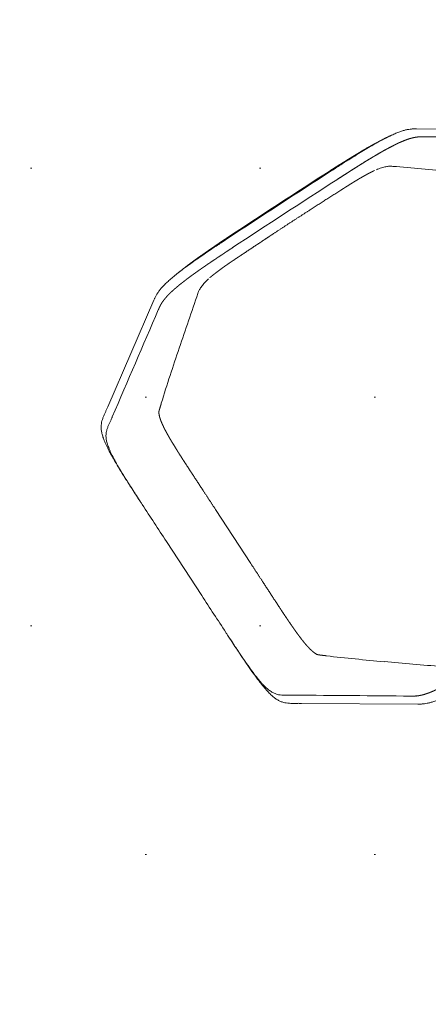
# Model space of a CAD drawing. Header units: metres. Extents: x 7480610 to 7484249, y 5635545 to 5637635.
# Tile 21 of 53: x 7480661.613 to 7480662.059, y 5637430.337 to 5637431.413. Entities that reach past the tile are written whole.
import ezdxf

# ---------------------------------------------------------------- set-up
doc = ezdxf.new("R2010")
doc.units = ezdxf.units.M
doc.header["$MEASUREMENT"] = 0
doc.layers.add('_x-ref_mapa', color=7, linetype='Continuous')
doc.layers.add('PFU-01 - Plan sytuacyjny Horn - x-ref architektura - 2024.12.04$0$A_mała architektura', color=140, linetype='Continuous')
doc.layers.add('dr_proj_wyp chodnik', color=40, linetype='Continuous', lineweight=20)
doc.layers.add('dr_wymiar', color=4, linetype='Continuous', lineweight=35)
doc.styles.add('WYMIARY', font='ROMANS.shx', dxfattribs={"width": 0.6})
doc.dimstyles.new('dr 1-500', dxfattribs={"dimscale": 5, "dimtxt": 0.2, "dimasz": 0.15, "dimexe": 0.1, "dimexo": 0.1, "dimgap": 0.05, "dimtad": 1, "dimzin": 12, "dimdsep": 46, "dimtxsty": 'WYMIARY', "dimcen": 0.15, "dimclre": 256, "dimaunit": 2, "dimadec": 3, "dimazin": 0, "dimtfac": 1, "dimtmove": 0, "dimatfit": 3, "dimfxl": 10, "dimtolj": 1, "dimtzin": 0, "dimarcsym": 0})

# ---------------------------------------------------------------- blocks, each defined once
blk = doc.blocks.new('*D5')
at = {"layer": 'Defpoints', "color": 0, "lineweight": 70, "transparency": 16777216}
for p in [(7480661.4084, 5637435.1599), (7480670.7242, 5637420.9396), (7480670.7264, 5637420.941)]:
    blk.add_point(p, dxfattribs=at)
at = {"layer": 'dr_wymiar', "lineweight": -2, "transparency": 16777216}
for p, q in [((7480660.9902, 5637434.8858), (7480660.988, 5637434.8844)), ((7480670.3082, 5637420.6669), (7480670.306, 5637420.6655))]:
    blk.add_line(p, q, dxfattribs=at)
at = {"layer": 'dr_wymiar', "color": 0, "lineweight": -2, "transparency": 16777216}
blk.add_line((7480661.8173, 5637434.5311), (7480670.3131, 5637421.5669), dxfattribs=at)
at = {"layer": 'dr_wymiar', "color": 0, "lineweight": 70, "transparency": 16777216}
for points in [[(7480661.9219, 5637434.5996), (7480661.7128, 5637434.4626), (7480661.4062, 5637435.1584)], [(7480670.4176, 5637421.6354), (7480670.2085, 5637421.4983), (7480670.7242, 5637420.9396)]]:
    blk.add_solid(points, dxfattribs=at)
at = {"layer": 'dr_wymiar', "color": 0, "transparency": 16777216, "insert": (7480666.6925, 5637428.4601), "char_height": 1, "attachment_point": 5, "rotation": 303.2377, "style": 'WYMIARY'}
blk.add_mtext('\\A1;17', dxfattribs=at)
blk = doc.blocks.new('PFU-01 - Plan sytuacyjny Horn - x-ref architektura - 2024.12.04$0$Stojak na rowery')
at = {"lineweight": 20}
for p, q in [((26.8, 470.6, -77.7), (132.8, 540.7, -77.7)), ((132.8, 540.7, -77.7), (132.8, 540.7, -77.7)), ((131.1, 529.3, -77.7), (131.1, 529.3, -77.7)), ((26.8, 470.6, -77.7), (26.8, 470.6, -77.7)), ((25, 458.8, -77.7), (25, 458.8, -77.7)), ((70, 435, -77.7), (70.1, 435.1, -77.7)), ((0, 366.8, -77.7), (0, 368.2, -77.7)), ((0, 241.8, -77.7), (0, 312.5, -77.7)), ((64, 241.8, -77.7), (64, 312.5, -77.7)), ((0, 187.5, -77.7), (0, 186.1, -77.7)), ((70, 119.2, -77.7), (70.1, 119.2, -77.7)), ((25, 95.5, -77.7), (25, 95.5, -77.7)), ((26.8, 83.7, -77.7), (132.8, 13.6, -77.7)), ((26.8, 83.7, -77.7), (26.8, 83.7, -77.7)), ((581.2, 83.7, -77.7), (475.2, 13.6, -77.7)), ((177.1, 33.6, -77.7), (177, 33.6, -77.7)), ((430.9, 33.6, -77.7), (431, 33.6, -77.7)), ((131.1, 25, -77.7), (131.1, 25, -77.7)), ((476.9, 25, -77.7), (476.9, 25, -77.7)), ((132.8, 13.6, -77.7), (132.8, 13.6, -77.7)), ((236.1, 12.5, -77.7), (236.1, 12.5, -77.7)), ((371.9, 12.5, -77.7), (371.9, 12.5, -77.7)), ((475.2, 13.6, -77.7), (475.2, 13.6, -77.7)), ((236.1, 1.1, -77.7), (236.1, 1.1, -77.7)), ((371.9, 1.1, -77.7), (371.9, 1.1, -77.7))]:
    blk.add_line(p, q, dxfattribs=at)
for centre, radius, start, end in [((-22128.4, 33903, -77.7), 40116, 303.52049, 303.70232), ((-15282, 20234.8, -77.7), 25052.5, 307.95775, 308.10208), ((1724.6, -1549.6, -77.7), 2584.2, 128.1779, 129.5827), ((1724.6, 2103.9, -77.7), 2584.2, 230.4173, 231.8221), ((-22127.5, -33347.4, -77.7), 40114.3, 56.29768, 56.47951), ((22736.4, -33348.8, -77.7), 40116, 123.52049, 123.70232), ((-15282, -19680.5, -77.7), 25052.5, 51.89792, 52.04225), ((15890, -19680.5, -77.7), 25052.5, 127.95775, 128.10208), ((205.6, 87.5, -77.7), 61.7, 259.1525, 262.2539), ((402.4, 87.5, -77.7), 61.7, 277.7461, 280.8475), ((304, 13920.8, -77.7), 13908.5, 269.72033, 270.27967), ((304, 12710.9, -77.7), 12710, 269.69397, 270.30603)]:
    blk.add_arc(centre, radius, start, end, dxfattribs=at)
at = {"lineweight": 20, "extrusion": (0, 0, -1)}
blk.add_arc((-304, 8658.4, 77.7), 8658.4, 269.55545, 270.44455, dxfattribs=at)
at = {"lineweight": 20}
for points, knots in [([(132.8, 540.7, -77.7), (133.2, 540.9, -77.7), (133.8, 541.3, -77.7), (134.9, 542.1, -77.7), (136.1, 542.8, -77.7), (137.5, 543.6, -77.7), (139.4, 544.6, -77.7), (141.9, 545.7, -77.7), (145.3, 546.9, -77.7), (149.1, 547.9, -77.7), (153.4, 548.9, -77.7), (158.3, 549.7, -77.7), (163.7, 550.4, -77.7), (169.8, 551.1, -77.7), (176.5, 551.6, -77.7), (184.1, 552.1, -77.7), (192.2, 552.4, -77.7), (201.1, 552.7, -77.7), (211.1, 552.9, -77.7), (220.3, 553, -77.7), (228.9, 553.1, -77.7), (233.6, 553.1, -77.7), (236.1, 553.1, -77.7)], [0, 0, 0, 0, 1.332406, 2.232796, 3.884311, 5.505356, 7.042955, 10.314606, 13.810056, 17.674547, 22.168236, 27.039187, 32.515989, 38.531911, 45.415734, 52.849938, 61.181947, 69.796857, 79.605854, 91.073375, 97.610253, 105.198207, 105.198207, 105.198207, 105.198207]), ([(26.8, 470.6, -77.7), (26.3, 470.3, -77.7), (25.4, 469.7, -77.7), (24.1, 468.8, -77.7), (22.3, 467.7, -77.7), (20.5, 466.5, -77.7), (18.1, 465, -77.7), (15.8, 463.4, -77.7), (13.2, 461.3, -77.7), (10.8, 459, -77.7), (8.7, 456.4, -77.7), (7, 453.3, -77.7), (5.5, 449.7, -77.7), (4.5, 446.3, -77.7), (3.7, 443.2, -77.7), (3, 439.4, -77.7), (2.2, 434.1, -77.7), (1.6, 428.3, -77.7), (1.2, 423.1, -77.7), (0.8, 417.1, -77.7), (0.4, 408.8, -77.7), (0.2, 397.6, -77.7), (0, 383.9, -77.7), (0, 373.9, -77.7), (0, 368.2, -77.7)], [0, 0, 0, 0, 1.702016, 3.301906, 4.796607, 8.111506, 9.74608, 13.215252, 16.669808, 19.725564, 23.107631, 26.596111, 30.427024, 34.706117, 37.263525, 40.030538, 46.253669, 53.463375, 57.510835, 61.883068, 71.397763, 82.517512, 95.564014, 112.5043, 112.5043, 112.5043, 112.5043]), ([(0, 312.5, -77.7), (0, 328.6, -77.7), (0, 345.8, -77.7), (0, 366.3, -77.7), (0, 374.9, -77.7), (0.1, 385.6, -77.7), (0.2, 396.4, -77.7), (0.6, 406.2, -77.7), (1, 415.2, -77.7), (1.6, 421.9, -77.7), (2.2, 426.5, -77.7), (2.7, 429.7, -77.7), (3.2, 432.6, -77.7), (3.9, 435.2, -77.7), (4.5, 437.5, -77.7), (5.4, 440.3, -77.7), (6.8, 443.4, -77.7), (8.8, 446.6, -77.7), (11.1, 449.2, -77.7), (13.7, 451.4, -77.7), (16.1, 453, -77.7), (18.4, 454.5, -77.7), (20.2, 455.6, -77.7), (22.1, 456.8, -77.7), (23.3, 457.6, -77.7), (24.3, 458.3, -77.7), (24.9, 458.7, -77.7), (25, 458.8, -77.7)], [0, 0, 0, 0, 48.169918, 51.58869, 61.688977, 73.812511, 83.70556, 94.245123, 103.195469, 110.776267, 114.218901, 117.343482, 120.383621, 122.975446, 125.466602, 127.665532, 131.808027, 135.564936, 138.795382, 142.308293, 145.733372, 147.36682, 150.643805, 152.204291, 153.845108, 155.144056, 155.806289, 155.806289, 155.806289, 155.806289]), ([(0, 241.8, -77.7), (0, 225.7, -77.7), (0, 208.5, -77.7), (0, 188, -77.7), (0, 179.4, -77.7), (0.1, 168.7, -77.7), (0.2, 157.9, -77.7), (0.6, 148.1, -77.7), (1, 139.1, -77.7), (1.6, 132.4, -77.7), (2.2, 127.7, -77.7), (2.7, 124.6, -77.7), (3.2, 121.7, -77.7), (3.9, 119.1, -77.7), (4.5, 116.7, -77.7), (5.4, 113.9, -77.7), (6.8, 110.8, -77.7), (8.8, 107.7, -77.7), (11.1, 105.1, -77.7), (13.7, 102.9, -77.7), (16.1, 101.3, -77.7), (18.4, 99.8, -77.7), (20.2, 98.6, -77.7), (22.1, 97.5, -77.7), (23.3, 96.6, -77.7), (24.3, 96, -77.7), (24.9, 95.6, -77.7), (25, 95.5, -77.7)], [0, 0, 0, 0, 48.169918, 51.58869, 61.688977, 73.812511, 83.70556, 94.245123, 103.195469, 110.776267, 114.218901, 117.343482, 120.38362, 122.975446, 125.466602, 127.665532, 131.808027, 135.564936, 138.795382, 142.308293, 145.733372, 147.36682, 150.643805, 152.204291, 153.845108, 155.144056, 155.806289, 155.806289, 155.806289, 155.806289]), ([(26.8, 83.7, -77.7), (26.3, 84, -77.7), (25.4, 84.6, -77.7), (24.1, 85.4, -77.7), (22.3, 86.6, -77.7), (20.5, 87.8, -77.7), (18.1, 89.3, -77.7), (15.8, 90.9, -77.7), (13.2, 93, -77.7), (10.8, 95.3, -77.7), (8.7, 97.9, -77.7), (7, 101, -77.7), (5.5, 104.6, -77.7), (4.5, 108, -77.7), (3.7, 111.1, -77.7), (3, 114.9, -77.7), (2.2, 120.2, -77.7), (1.6, 126, -77.7), (1.2, 131.2, -77.7), (0.8, 137.2, -77.7), (0.4, 145.5, -77.7), (0.2, 156.7, -77.7), (0, 170.4, -77.7), (0, 180.4, -77.7), (0, 186.1, -77.7)], [0, 0, 0, 0, 1.702016, 3.301906, 4.796607, 8.111506, 9.74608, 13.215252, 16.669808, 19.725564, 23.107631, 26.596111, 30.427024, 34.706117, 37.263525, 40.030538, 46.253669, 53.463375, 57.510835, 61.883068, 71.397763, 82.517512, 95.564014, 112.5043, 112.5043, 112.5043, 112.5043]), ([(194, 26.9, -77.7), (193, 27.1, -77.7), (191.1, 27.6, -77.7), (188.4, 28.2, -77.7), (185.9, 29, -77.7), (183.7, 29.8, -77.7), (181.8, 30.6, -77.7), (180.1, 31.4, -77.7), (178.6, 32.4, -77.7), (177.6, 33.2, -77.7), (177.1, 33.6, -77.7)], [0, 0, 0, 0, 3.04378, 5.854198, 8.431849, 10.764125, 12.814141, 14.681011, 16.434184, 18.417372, 18.417372, 18.417372, 18.417372]), ([(414, 26.9, -77.7), (415, 27.1, -77.7), (416.9, 27.6, -77.7), (419.6, 28.2, -77.7), (422.1, 29, -77.7), (424.3, 29.8, -77.7), (426.2, 30.6, -77.7), (427.9, 31.4, -77.7), (429.4, 32.4, -77.7), (430.4, 33.2, -77.7), (430.9, 33.6, -77.7)], [0, 0, 0, 0, 3.04378, 5.854198, 8.431849, 10.764125, 12.814141, 14.681011, 16.434184, 18.417372, 18.417372, 18.417372, 18.417372]), ([(236.1, 1.1, -77.7), (233.6, 1.1, -77.7), (228.9, 1.2, -77.7), (220.3, 1.2, -77.7), (211.1, 1.4, -77.7), (201.1, 1.6, -77.7), (192.2, 1.8, -77.7), (184.1, 2.2, -77.7), (176.5, 2.7, -77.7), (169.8, 3.2, -77.7), (163.7, 3.8, -77.7), (158.3, 4.6, -77.7), (153.4, 5.4, -77.7), (149.1, 6.3, -77.7), (145.3, 7.4, -77.7), (141.9, 8.6, -77.7), (139.4, 9.7, -77.7), (137.5, 10.7, -77.7), (136.1, 11.5, -77.7), (134.9, 12.2, -77.7), (133.8, 12.9, -77.7), (133.2, 13.3, -77.7), (132.8, 13.6, -77.7)], [0, 0, 0, 0, 7.587955, 14.124832, 25.592353, 35.401351, 44.01626, 52.348269, 59.782473, 66.666296, 72.682218, 78.15902, 83.029971, 87.52366, 91.388151, 94.883601, 98.155252, 99.692852, 101.313897, 102.965411, 103.865801, 105.198207, 105.198207, 105.198207, 105.198207]), ([(475.2, 13.6, -77.7), (474.8, 13.3, -77.7), (474.2, 12.9, -77.7), (473.1, 12.2, -77.7), (471.9, 11.5, -77.7), (470.5, 10.7, -77.7), (468.6, 9.7, -77.7), (466.1, 8.6, -77.7), (462.7, 7.4, -77.7), (458.9, 6.3, -77.7), (454.6, 5.4, -77.7), (449.7, 4.6, -77.7), (444.3, 3.8, -77.7), (438.2, 3.2, -77.7), (431.5, 2.7, -77.7), (423.9, 2.2, -77.7), (415.8, 1.8, -77.7), (406.9, 1.6, -77.7), (396.9, 1.4, -77.7), (387.7, 1.2, -77.7), (379.1, 1.2, -77.7), (374.4, 1.1, -77.7), (371.9, 1.1, -77.7)], [0, 0, 0, 0, 1.332407, 2.232796, 3.884311, 5.505356, 7.042955, 10.314606, 13.810056, 17.674547, 22.168236, 27.039187, 32.515989, 38.531911, 45.415734, 52.849938, 61.181947, 69.796857, 79.605854, 91.073375, 97.610252, 105.198207, 105.198207, 105.198207, 105.198207])]:
    blk.add_open_spline(points, degree=3, knots=knots, dxfattribs=at)
for points, weights, degree, knots in [([(236.1, 541.8, -77.7), (229.2, 541.7, -77.7), (222.3, 541.7, -77.7), (220, 541.7, -77.7), (217.7, 541.7, -77.7), (213.2, 541.6, -77.7), (208.6, 541.5, -77.7), (204.1, 541.4, -77.7), (199.6, 541.4, -77.7), (195.1, 541.2, -77.7), (190.7, 541.1, -77.7), (188.5, 541, -77.7), (186.4, 540.9, -77.7), (182.2, 540.7, -77.7), (178, 540.5, -77.7), (174.1, 540.2, -77.7), (170.3, 539.9, -77.7), (166.8, 539.6, -77.7), (163.3, 539.2, -77.7), (161.7, 539, -77.7), (160.1, 538.8, -77.7), (158.7, 538.6, -77.7), (157.2, 538.4, -77.7), (155.9, 538.2, -77.7), (154.5, 538, -77.7), (152.1, 537.6, -77.7), (149.8, 537.1, -77.7), (147.8, 536.6, -77.7), (145.8, 536.1, -77.7), (145.4, 536, -77.7), (144.9, 535.9, -77.7), (144.2, 535.6, -77.7), (143.5, 535.4, -77.7), (143, 535.3, -77.7), (142.5, 535.1, -77.7), (142.1, 535, -77.7), (141.8, 534.8, -77.7), (141.4, 534.7, -77.7), (141.1, 534.6, -77.7), (140.6, 534.4, -77.7), (140.2, 534.2, -77.7), (139.6, 534, -77.7), (139.1, 533.8, -77.7), (138.8, 533.7, -77.7), (138.5, 533.5, -77.7), (138, 533.3, -77.7), (137.4, 533, -77.7), (136.9, 532.7, -77.7), (136.3, 532.5, -77.7), (135.9, 532.2, -77.7), (135.4, 531.9, -77.7), (134.9, 531.7, -77.7), (134.4, 531.4, -77.7), (134, 531.1, -77.7), (133.6, 530.9, -77.7), (132.7, 530.3, -77.7), (131.9, 529.8, -77.7), (131.5, 529.5, -77.7), (131.1, 529.3, -77.7)], [1, 1, 1, 0.999999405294, 1, 1, 1, 1, 1, 0.999982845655, 1, 0.999993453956, 1, 0.99996057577, 1, 0.999933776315, 1, 0.999894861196, 1, 0.999964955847, 1, 1, 1, 0.999948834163, 1, 0.999737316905, 1, 0.999651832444, 1, 1, 1, 1, 1, 1, 1, 1, 1, 1, 1, 1, 1, 1, 1, 1, 1, 1, 1, 1, 1, 1, 1, 1, 1, 0.999946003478, 1, 1, 1, 1, 1], 2, [0, 0, 0, 13.767122, 13.767122, 18.351869, 18.351869, 27.487463, 27.487463, 36.53623, 36.53623, 45.412227, 45.412227, 49.744737, 49.744737, 58.09609, 58.09609, 65.865662, 65.865662, 72.873049, 72.873049, 76.053964, 76.053964, 79.011092, 79.011092, 81.746691, 81.746691, 86.586327, 86.586327, 90.671512, 90.671512, 91.570336, 91.570336, 93.058675, 93.058675, 94.125342, 94.125342, 94.890913, 94.890913, 95.656483, 95.656483, 96.606004, 96.606004, 97.739099, 97.739099, 98.4011, 98.4011, 99.642252, 99.642252, 100.812139, 100.812139, 101.925395, 101.925395, 102.991343, 102.991343, 104.017543, 104.017543, 105.99868, 105.99868, 106.932046, 106.932046, 106.932046]), ([(70.1, 435.1, -77.7), (70.1, 435.1, -77.7), (70.2, 435.2, -77.7), (70.4, 435.4, -77.7), (70.6, 435.6, -77.7), (70.7, 435.7, -77.7), (70.8, 435.8, -77.7), (70.9, 436, -77.7), (71.1, 436.1, -77.7), (71.2, 436.2, -77.7), (71.4, 436.3, -77.7), (71.4, 436.4, -77.7), (71.5, 436.4, -77.7), (71.6, 436.5, -77.7), (71.7, 436.6, -77.7), (72.7, 437.6, -77.7), (73.8, 438.5, -77.7), (74.1, 438.7, -77.7), (74.4, 438.9, -77.7), (74.6, 439.2, -77.7), (74.9, 439.4, -77.7), (75.8, 440.1, -77.7), (76.7, 440.9, -77.7), (76.9, 441.1, -77.7), (77.1, 441.2, -77.7), (77.6, 441.6, -77.7), (78.1, 442.1, -77.7), (78.1, 442.1, -77.7), (78.1, 442.1, -77.7)], [1, 1, 1, 1, 1, 0.999972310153, 1, 0.999977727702, 1, 0.999982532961, 1, 1, 1, 1, 1, 0.99988294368, 1, 1, 1, 1, 1, 1, 1, 1, 1, 1, 1, 1, 1], 2, [0, 0, 0, 0.104707, 0.104707, 0.7325, 0.7325, 1.035555, 1.035555, 1.38486, 1.38486, 1.779445, 1.779445, 1.919882, 1.919882, 2.217892, 2.217892, 5.050706, 5.050706, 5.73801, 5.73801, 6.461765, 6.461765, 8.786843, 8.786843, 9.300093, 9.300093, 10.633862, 10.633862, 10.633867, 10.633867, 10.633867]), ([(70.2, 435.2, -77.7), (69.7, 434.4, -77.7), (69.4, 433.5, -77.7), (68.9, 432.4, -77.7), (68.5, 431.2, -77.7), (68, 430, -77.7), (67.7, 428.7, -77.7), (67.4, 427.5, -77.7), (67.1, 426.2, -77.7), (66.9, 425.5, -77.7), (66.8, 424.7, -77.7), (66.5, 423.1, -77.7), (66.2, 421.5, -77.7), (66.1, 420.6, -77.7), (66, 419.7, -77.7), (65.8, 418.7, -77.7), (65.7, 417.7, -77.7), (65.6, 416.7, -77.7), (65.5, 415.7, -77.7), (65.3, 413.4, -77.7), (65.1, 411.2, -77.7), (64.9, 408.8, -77.7), (64.8, 406.3, -77.7), (64.7, 405.1, -77.7), (64.6, 403.8, -77.7), (64.5, 400.6, -77.7), (64.4, 397.5, -77.7), (64.3, 393.7, -77.7), (64.2, 389.9, -77.7), (64.2, 388.8, -77.7), (64.1, 387.8, -77.7), (64.1, 386.9, -77.7), (64.1, 386, -77.7), (64.1, 382.1, -77.7), (64, 378.2, -77.7), (64, 374.4, -77.7), (64, 370.5, -77.7), (64, 353.4, -77.7), (64, 336.3, -77.7), (64, 336, -77.7), (64, 335.7, -77.7), (64, 324.1, -77.7), (64, 312.5, -77.7)], [1, 0.999258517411, 1, 0.999153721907, 1, 0.999462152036, 1, 0.999678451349, 1, 0.999934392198, 1, 0.99979088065, 1, 0.999959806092, 1, 1, 1, 0.999972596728, 1, 0.999919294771, 1, 0.999950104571, 1, 0.999991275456, 1, 0.999967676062, 1, 0.999977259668, 1, 0.999999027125, 1, 0.999999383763, 1, 1, 1, 1, 1, 1, 1, 1, 1, 1, 1], 2, [0, 0, 0, 1.854979, 1.854979, 4.311538, 4.311538, 6.8963, 6.8963, 9.541358, 9.541358, 11.020921, 11.020921, 14.326733, 14.326733, 16.161, 16.161, 18.117386, 18.117386, 20.193224, 20.193224, 24.680677, 24.680677, 29.540788, 29.540788, 32.0796, 32.0796, 38.402821, 38.402821, 46.023352, 46.023352, 48.070682, 48.070682, 49.881882, 49.881882, 57.638791, 57.638791, 65.409398, 65.409398, 99.542969, 99.542969, 100.229606, 100.229606, 123.388665, 123.388665, 123.388665]), ([(70.2, 119.1, -77.7), (69.7, 119.9, -77.7), (69.4, 120.8, -77.7), (68.9, 121.9, -77.7), (68.5, 123.1, -77.7), (68, 124.3, -77.7), (67.7, 125.5, -77.7), (67.4, 126.8, -77.7), (67.1, 128.1, -77.7), (66.9, 128.8, -77.7), (66.8, 129.5, -77.7), (66.5, 131.2, -77.7), (66.2, 132.8, -77.7), (66.1, 133.7, -77.7), (66, 134.6, -77.7), (65.8, 135.6, -77.7), (65.7, 136.6, -77.7), (65.6, 137.6, -77.7), (65.5, 138.6, -77.7), (65.3, 140.9, -77.7), (65.1, 143.1, -77.7), (64.9, 145.5, -77.7), (64.8, 147.9, -77.7), (64.7, 149.2, -77.7), (64.6, 150.5, -77.7), (64.5, 153.6, -77.7), (64.4, 156.8, -77.7), (64.3, 160.6, -77.7), (64.2, 164.4, -77.7), (64.2, 165.4, -77.7), (64.1, 166.5, -77.7), (64.1, 167.4, -77.7), (64.1, 168.3, -77.7), (64.1, 172.2, -77.7), (64, 176, -77.7), (64, 179.9, -77.7), (64, 183.8, -77.7), (64, 200.9, -77.7), (64, 217.9, -77.7), (64, 218.3, -77.7), (64, 218.6, -77.7), (64, 230.2, -77.7), (64, 241.8, -77.7)], [1, 0.999258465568, 1, 0.999153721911, 1, 0.999462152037, 1, 0.999678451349, 1, 0.999934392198, 1, 0.99979088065, 1, 0.999959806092, 1, 1, 1, 0.999972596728, 1, 0.999919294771, 1, 0.999950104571, 1, 0.999991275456, 1, 0.999967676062, 1, 0.999977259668, 1, 0.999999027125, 1, 0.999999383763, 1, 1, 1, 1, 1, 1, 1, 1, 1, 1, 1], 2, [0, 0, 0, 1.855039, 1.855039, 4.311598, 4.311598, 6.896361, 6.896361, 9.541419, 9.541419, 11.020981, 11.020981, 14.326794, 14.326794, 16.16106, 16.16106, 18.117446, 18.117446, 20.193284, 20.193284, 24.680737, 24.680737, 29.540848, 29.540848, 32.079661, 32.079661, 38.402882, 38.402882, 46.023412, 46.023412, 48.070743, 48.070743, 49.881942, 49.881942, 57.638851, 57.638851, 65.409459, 65.409459, 99.543029, 99.543029, 100.229666, 100.229666, 123.388726, 123.388726, 123.388726]), ([(70.1, 119.2, -77.7), (70.1, 119.1, -77.7), (70.2, 119.1, -77.7), (70.2, 119, -77.7), (70.3, 119, -77.7), (70.3, 118.9, -77.7), (70.4, 118.8, -77.7), (70.5, 118.7, -77.7), (70.6, 118.7, -77.7), (70.7, 118.5, -77.7), (70.8, 118.4, -77.7), (70.9, 118.3, -77.7), (71.1, 118.2, -77.7), (71.2, 118.1, -77.7), (71.4, 117.9, -77.7), (71.4, 117.9, -77.7), (71.5, 117.8, -77.7), (71.7, 117.6, -77.7), (72, 117.3, -77.7), (72.2, 117.1, -77.7), (72.4, 117, -77.7), (72.6, 116.8, -77.7), (72.9, 116.6, -77.7), (74.8, 115, -77.7), (76.7, 113.4, -77.7), (76.9, 113.2, -77.7), (77.1, 113.1, -77.7), (77.6, 112.6, -77.7), (78.1, 112.2, -77.7)], [1, 1, 1, 0.999949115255, 1, 0.999954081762, 1, 0.999961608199, 1, 0.999968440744, 1, 0.999974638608, 1, 0.999980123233, 1, 1, 1, 1, 1, 0.999992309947, 1, 0.999994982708, 1, 1, 1, 1, 1, 1, 1], 2, [0, 0, 0, 0.104707, 0.104707, 0.2621, 0.2621, 0.477336, 0.477336, 0.732578, 0.732578, 1.035634, 1.035634, 1.384939, 1.384939, 1.779524, 1.779524, 1.919961, 1.919961, 2.699552, 2.699552, 3.224387, 3.224387, 3.791341, 3.791341, 8.786897, 8.786897, 9.300146, 9.300146, 10.599853, 10.599853, 10.599853]), ([(131.1, 25, -77.7), (131.4, 24.8, -77.7), (131.6, 24.6, -77.7), (131.9, 24.5, -77.7), (132.2, 24.3, -77.7), (132.5, 24.1, -77.7), (132.7, 23.9, -77.7), (132.8, 23.9, -77.7), (132.9, 23.8, -77.7), (133, 23.7, -77.7), (133.2, 23.6, -77.7), (133.4, 23.5, -77.7), (133.6, 23.4, -77.7), (133.9, 23.2, -77.7), (134.2, 23, -77.7), (134.4, 22.9, -77.7), (134.7, 22.7, -77.7), (134.9, 22.6, -77.7), (135.1, 22.5, -77.7), (135.2, 22.4, -77.7), (135.3, 22.4, -77.7), (135.4, 22.3, -77.7), (135.7, 22.1, -77.7), (136, 22, -77.7), (136.3, 21.8, -77.7), (136.7, 21.6, -77.7), (137, 21.4, -77.7), (137.4, 21.3, -77.7), (137.4, 21.3, -77.7), (137.4, 21.3, -77.7), (137.4, 21.3, -77.7), (137.8, 21.1, -77.7), (138.1, 20.9, -77.7), (138.5, 20.7, -77.7), (138.9, 20.6, -77.7), (139.3, 20.4, -77.7), (139.7, 20.2, -77.7), (139.9, 20.2, -77.7), (140, 20.1, -77.7), (140.2, 20, -77.7), (140.5, 19.9, -77.7), (140.8, 19.8, -77.7), (141.1, 19.7, -77.7), (141.5, 19.5, -77.7), (142, 19.3, -77.7), (142.5, 19.2, -77.7), (142.8, 19.1, -77.7), (143.2, 19, -77.7), (143.5, 18.9, -77.7), (143.7, 18.8, -77.7), (143.9, 18.7, -77.7), (144.1, 18.7, -77.7), (144.6, 18.5, -77.7), (145.2, 18.3, -77.7), (145.8, 18.2, -77.7), (146.4, 18, -77.7), (147, 17.9, -77.7), (147.6, 17.7, -77.7), (147.6, 17.7, -77.7), (147.7, 17.7, -77.7), (147.7, 17.7, -77.7), (148.4, 17.5, -77.7), (149.1, 17.4, -77.7), (149.8, 17.2, -77.7), (150.5, 17, -77.7), (151.3, 16.9, -77.7), (152, 16.7, -77.7), (152.2, 16.7, -77.7), (152.5, 16.7, -77.7), (152.7, 16.6, -77.7), (153.3, 16.5, -77.7), (153.9, 16.4, -77.7), (154.5, 16.3, -77.7), (155.4, 16.1, -77.7), (156.3, 16, -77.7), (157.2, 15.8, -77.7), (157.8, 15.8, -77.7), (158.3, 15.7, -77.7), (158.8, 15.6, -77.7), (159.3, 15.6, -77.7), (159.7, 15.5, -77.7), (160.1, 15.4, -77.7), (161.2, 15.3, -77.7), (162.2, 15.2, -77.7), (163.3, 15.1, -77.7), (164.3, 14.9, -77.7), (165.2, 14.8, -77.7), (166.2, 14.7, -77.7), (166.4, 14.7, -77.7), (166.5, 14.7, -77.7), (166.7, 14.7, -77.7), (167.9, 14.6, -77.7), (169.1, 14.5, -77.7), (170.3, 14.4, -77.7), (171.5, 14.3, -77.7), (172.8, 14.2, -77.7), (174.1, 14.1, -77.7), (174.3, 14.1, -77.7), (174.5, 14, -77.7), (174.7, 14, -77.7), (175.8, 13.9, -77.7), (176.9, 13.9, -77.7), (178, 13.8, -77.7), (179.4, 13.7, -77.7), (180.8, 13.6, -77.7), (182.1, 13.6, -77.7), (182.8, 13.5, -77.7), (183.4, 13.5, -77.7), (184, 13.5, -77.7), (184.8, 13.4, -77.7), (185.6, 13.4, -77.7), (186.4, 13.4, -77.7), (187.8, 13.3, -77.7), (189.2, 13.2, -77.7), (190.7, 13.2, -77.7), (191.8, 13.1, -77.7), (192.9, 13.1, -77.7), (194, 13.1, -77.7), (194.4, 13.1, -77.7), (194.7, 13.1, -77.7), (195.1, 13, -77.7), (196.6, 13, -77.7), (198.1, 13, -77.7), (199.6, 12.9, -77.7), (201.1, 12.9, -77.7), (202.6, 12.8, -77.7), (204.1, 12.8, -77.7), (204.2, 12.8, -77.7), (204.2, 12.8, -77.7), (204.3, 12.8, -77.7), (205.7, 12.8, -77.7), (207.2, 12.8, -77.7), (208.6, 12.7, -77.7), (210.1, 12.7, -77.7), (211.7, 12.7, -77.7), (213.2, 12.7, -77.7), (213.7, 12.7, -77.7), (214.3, 12.7, -77.7), (214.8, 12.6, -77.7), (215.8, 12.6, -77.7), (216.8, 12.6, -77.7), (217.7, 12.6, -77.7), (219.3, 12.6, -77.7), (220.8, 12.6, -77.7), (222.3, 12.6, -77.7), (223.4, 12.6, -77.7), (224.4, 12.6, -77.7), (225.4, 12.6, -77.7), (225.9, 12.5, -77.7), (226.4, 12.5, -77.7), (226.9, 12.5, -77.7), (228.5, 12.5, -77.7), (230, 12.5, -77.7), (231.5, 12.5, -77.7), (233, 12.5, -77.7), (234.6, 12.5, -77.7), (236.1, 12.5, -77.7)], [1, 0.999996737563, 0.999996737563, 1, 0.999993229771, 0.999993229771, 1, 1, 1, 1, 0.999991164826, 0.999991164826, 1, 0.999964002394, 0.999964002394, 1, 0.999976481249, 0.999976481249, 1, 1, 1, 1, 0.999935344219, 0.999935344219, 1, 0.999924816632, 0.999924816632, 1, 1, 1, 1, 0.999919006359, 0.999919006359, 1, 0.999912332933, 0.999912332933, 1, 0.999990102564, 0.999990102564, 1, 0.999963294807, 0.999963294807, 1, 0.999918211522, 0.999918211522, 1, 0.999967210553, 0.999967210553, 1, 0.999991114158, 0.999991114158, 1, 0.999930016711, 0.999930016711, 1, 0.999942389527, 0.999942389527, 1, 1, 1, 1, 0.99994566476, 0.99994566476, 1, 0.999952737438, 0.999952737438, 1, 0.999996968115, 0.999996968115, 1, 0.999978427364, 0.999978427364, 1, 0.999965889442, 0.999965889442, 1, 0.99999034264, 0.99999034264, 1, 0.999994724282, 0.999994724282, 1, 0.999976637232, 0.999976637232, 1, 0.999985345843, 0.999985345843, 1, 1, 1, 1, 0.999984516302, 0.999984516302, 1, 0.999987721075, 0.999987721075, 1, 1, 1, 1, 0.999993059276, 0.999993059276, 1, 0.999992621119, 0.999992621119, 1, 0.999998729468, 0.999998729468, 1, 0.999998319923, 0.999998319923, 1, 0.999995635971, 0.999995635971, 1, 0.999998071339, 0.999998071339, 1, 1, 1, 1, 0.999997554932, 0.999997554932, 1, 0.999998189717, 0.999998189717, 1, 1, 1, 1, 0.999998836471, 0.999998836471, 1, 0.999999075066, 0.999999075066, 1, 1, 1, 1, 0.99999976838, 0.99999976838, 1, 0.999999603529, 0.999999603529, 1, 0.999999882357, 0.999999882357, 1, 1, 1, 1, 0.999999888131, 0.999999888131, 1, 1, 1, 1], 3, [0, 0, 0, 0, 0.933368, 0.933368, 0.933368, 1.915034, 1.915034, 1.915034, 3.590098, 3.590098, 3.590098, 4.227552, 4.227552, 4.227552, 5.253752, 5.253752, 5.253752, 5.98138, 5.98138, 5.98138, 7.419399, 7.419399, 7.419399, 8.532691, 8.532691, 8.532691, 9.702623, 9.702623, 9.702623, 9.803019, 9.803019, 9.803019, 11.017866, 11.017866, 11.017866, 12.341882, 12.341882, 12.341882, 12.813003, 12.813003, 12.813003, 13.762542, 13.762542, 13.762542, 15.293699, 15.293699, 15.293699, 16.360383, 16.360383, 16.360383, 16.949929, 16.949929, 16.949929, 18.747593, 18.747593, 18.747593, 20.622319, 20.622319, 20.622319, 20.805079, 20.805079, 20.805079, 22.934342, 22.934342, 22.934342, 25.252553, 25.252553, 25.252553, 25.899197, 25.899197, 25.899197, 27.77398, 27.77398, 27.77398, 30.509579, 30.509579, 30.509579, 32.148352, 32.148352, 32.148352, 33.46675, 33.46675, 33.46675, 36.647665, 36.647665, 36.647665, 39.553114, 39.553114, 39.553114, 40.20061, 40.20061, 40.20061, 43.808836, 43.808836, 43.808836, 47.60827, 47.60827, 47.60827, 48.308038, 48.308038, 48.308038, 51.681992, 51.681992, 51.681992, 55.797895, 55.797895, 55.797895, 57.688056, 57.688056, 57.688056, 60.033344, 60.033344, 60.033344, 64.365855, 64.365855, 64.365855, 67.656858, 67.656858, 67.656858, 68.814178, 68.814178, 68.814178, 73.280258, 73.280258, 73.280258, 77.789745, 77.789745, 77.789745, 78.035705, 78.035705, 78.035705, 82.33241, 82.33241, 82.33241, 86.892993, 86.892993, 86.892993, 88.566231, 88.566231, 88.566231, 91.475931, 91.475931, 91.475931, 96.060678, 96.060678, 96.060678, 99.175733, 99.175733, 99.175733, 100.653101, 100.653101, 100.653101, 105.248347, 105.248347, 105.248347, 109.831534, 109.831534, 109.831534, 109.831534]), ([(197.3, 26.4, -77.7), (198, 26.3, -77.7), (198.7, 26.2, -77.7), (199, 26.2, -77.7), (199.2, 26.2, -77.7), (200.3, 26, -77.7), (201.5, 25.9, -77.7), (202.7, 25.8, -77.7), (203.9, 25.7, -77.7), (205.2, 25.6, -77.7), (206.6, 25.5, -77.7), (208, 25.4, -77.7), (209.4, 25.3, -77.7), (210.9, 25.2, -77.7), (212.4, 25.1, -77.7), (214, 25, -77.7), (215.5, 24.9, -77.7), (217.1, 24.9, -77.7), (218.7, 24.8, -77.7), (220.3, 24.8, -77.7), (222, 24.7, -77.7), (223.6, 24.7, -77.7), (225.3, 24.6, -77.7), (227, 24.6, -77.7), (228.6, 24.6, -77.7), (230.3, 24.6, -77.7), (232, 24.5, -77.7), (233.7, 24.5, -77.7), (235.4, 24.5, -77.7), (237.1, 24.5, -77.7), (238.8, 24.5, -77.7)], [1, 1, 1, 1, 1, 0.999965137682, 1, 0.999971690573, 1, 0.999976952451, 1, 0.999981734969, 1, 0.99998559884, 1, 1, 1, 1, 1, 0.999993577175, 1, 0.999995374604, 1, 0.999996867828, 1, 0.999998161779, 1, 0.999999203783, 1, 1, 1], 2, [0, 0, 0, 1.433167, 1.433167, 1.942678, 1.942678, 4.166959, 4.166959, 6.6362, 6.6362, 9.312607, 9.312607, 12.164679, 12.164679, 15.159006, 15.159006, 18.265938, 18.265938, 21.467405, 21.467405, 24.732814, 24.732814, 28.047722, 28.047722, 31.39811, 31.39811, 34.773514, 34.773514, 38.168224, 38.168224, 41.570205, 41.570205, 41.570205]), ([(238.8, 24.5, -77.7), (255.1, 24.3, -77.7), (271.4, 24.2, -77.7), (275.4, 24.1, -77.7), (279.5, 24.1, -77.7), (291.8, 24, -77.7), (304, 24, -77.7), (316.2, 24.1, -77.7), (328.5, 24.1, -77.7), (348.8, 24.2, -77.7), (369.2, 24.5, -77.7)], [1, 0.999994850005, 1, 1, 1, 0.999997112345, 1, 1, 1, 0.999991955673, 1], 2, [0, 0, 0, 32.557485, 32.557485, 40.711211, 40.711211, 65.188071, 65.188071, 89.664889, 89.664889, 130.376119, 130.376119, 130.376119]), ([(369.2, 24.5, -77.7), (370.9, 24.5, -77.7), (372.6, 24.5, -77.7), (374.3, 24.5, -77.7), (376, 24.5, -77.7), (377.7, 24.6, -77.7), (379.4, 24.6, -77.7), (381, 24.6, -77.7), (382.7, 24.6, -77.7), (384.4, 24.7, -77.7), (386, 24.7, -77.7), (387.7, 24.8, -77.7), (389.3, 24.8, -77.7), (390.9, 24.9, -77.7), (392.5, 24.9, -77.7), (394, 25, -77.7), (395.6, 25.1, -77.7), (397.1, 25.2, -77.7), (398.6, 25.3, -77.7), (400, 25.4, -77.7), (401.4, 25.5, -77.7), (402.8, 25.6, -77.7), (404.1, 25.7, -77.7), (405.3, 25.8, -77.7), (406.5, 25.9, -77.7), (407.7, 26, -77.7), (408.8, 26.2, -77.7), (409.7, 26.3, -77.7), (410.7, 26.4, -77.7)], [1, 0.999998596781, 1, 0.999999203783, 1, 0.999998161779, 1, 0.999996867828, 1, 0.999995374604, 1, 0.999993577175, 1, 1, 1, 1, 1, 0.99998559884, 1, 0.999981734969, 1, 0.999976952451, 1, 0.999971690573, 1, 0.999965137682, 1, 1, 1], 2, [0, 0, 0, 3.401982, 3.401982, 6.796693, 6.796693, 10.172096, 10.172096, 13.522485, 13.522485, 16.837392, 16.837392, 20.102801, 20.102801, 23.304268, 23.304268, 26.4112, 26.4112, 29.405527, 29.405527, 32.257599, 32.257599, 34.934006, 34.934006, 37.403247, 37.403247, 39.627528, 39.627528, 41.570191, 41.570191, 41.570191]), ([(371.9, 12.5, -77.7), (378.8, 12.5, -77.7), (385.7, 12.6, -77.7), (388, 12.6, -77.7), (390.3, 12.6, -77.7), (394.8, 12.7, -77.7), (399.4, 12.7, -77.7), (403.9, 12.8, -77.7), (408.4, 12.9, -77.7), (412.9, 13, -77.7), (417.3, 13.2, -77.7), (419.5, 13.3, -77.7), (421.6, 13.4, -77.7), (425.8, 13.5, -77.7), (430, 13.8, -77.7), (433.9, 14, -77.7), (437.7, 14.4, -77.7), (441.2, 14.7, -77.7), (444.7, 15.1, -77.7), (446.3, 15.2, -77.7), (447.9, 15.4, -77.7), (449.3, 15.6, -77.7), (450.8, 15.8, -77.7), (452.1, 16.1, -77.7), (453.5, 16.3, -77.7), (455.9, 16.7, -77.7), (458.2, 17.2, -77.7), (460.2, 17.6, -77.7), (462.2, 18.2, -77.7), (462.6, 18.3, -77.7), (463.1, 18.4, -77.7), (463.8, 18.6, -77.7), (464.5, 18.9, -77.7), (465, 19, -77.7), (465.5, 19.2, -77.7), (465.9, 19.3, -77.7), (466.2, 19.4, -77.7), (466.6, 19.6, -77.7), (466.9, 19.7, -77.7), (467.4, 19.9, -77.7), (467.8, 20, -77.7), (468.4, 20.3, -77.7), (468.9, 20.5, -77.7), (469.2, 20.6, -77.7), (469.5, 20.7, -77.7), (470, 21, -77.7), (470.6, 21.3, -77.7), (471.1, 21.5, -77.7), (471.7, 21.8, -77.7), (472.1, 22.1, -77.7), (472.6, 22.3, -77.7), (473.1, 22.6, -77.7), (473.6, 22.9, -77.7), (474, 23.1, -77.7), (474.4, 23.4, -77.7), (475.3, 23.9, -77.7), (476.1, 24.5, -77.7), (476.5, 24.7, -77.7), (476.9, 25, -77.7)], [1, 1, 1, 0.999999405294, 1, 1, 1, 1, 1, 0.999982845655, 1, 0.999993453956, 1, 0.99996057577, 1, 0.999933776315, 1, 0.999894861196, 1, 0.999964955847, 1, 1, 1, 0.999948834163, 1, 0.999737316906, 1, 0.999651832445, 1, 1, 1, 1, 1, 1, 1, 1, 1, 1, 1, 1, 1, 1, 1, 1, 1, 1, 1, 1, 1, 1, 1, 1, 1, 0.999946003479, 1, 1, 1, 1, 1], 2, [0, 0, 0, 13.767122, 13.767122, 18.351869, 18.351869, 27.487463, 27.487463, 36.53623, 36.53623, 45.412227, 45.412227, 49.744737, 49.744737, 58.09609, 58.09609, 65.865662, 65.865662, 72.873049, 72.873049, 76.053964, 76.053964, 79.011092, 79.011092, 81.746691, 81.746691, 86.586327, 86.586327, 90.671512, 90.671512, 91.570336, 91.570336, 93.058675, 93.058675, 94.125342, 94.125342, 94.890913, 94.890913, 95.656483, 95.656483, 96.606004, 96.606004, 97.739099, 97.739099, 98.4011, 98.4011, 99.642252, 99.642252, 100.812139, 100.812139, 101.925395, 101.925395, 102.991343, 102.991343, 104.017543, 104.017543, 105.99868, 105.99868, 106.932046, 106.932046, 106.932046]), ([(236.8, 0.3, -77.7), (230.7, 0.3, -77.7), (224.6, 0.4, -77.7), (221.7, 0.5, -77.7), (218.9, 0.5, -77.7), (218.6, 0.5, -77.7), (218.4, 0.6, -77.7), (215.3, 0.6, -77.7), (212.2, 0.7, -77.7), (209, 0.8, -77.7), (205.9, 0.9, -77.7), (202.7, 1, -77.7), (199.6, 1.1, -77.7), (196.5, 1.2, -77.7), (193.3, 1.4, -77.7), (190.2, 1.5, -77.7), (187, 1.7, -77.7), (183.9, 1.9, -77.7), (180.8, 2.2, -77.7), (177.7, 2.4, -77.7), (174.6, 2.7, -77.7), (171.6, 2.9, -77.7), (168.6, 3.3, -77.7), (165.7, 3.6, -77.7), (162.8, 4, -77.7), (161.5, 4.1, -77.7), (160.3, 4.3, -77.7)], [1, 0.999989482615, 1, 0.999999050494, 1, 1, 1, 0.999996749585, 1, 0.999994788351, 1, 0.999992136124, 1, 0.999988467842, 1, 0.999983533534, 1, 0.999976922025, 1, 0.999968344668, 1, 0.999957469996, 1, 0.999944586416, 1, 1, 1], 2, [0, 0, 0, 12.262007, 12.262007, 17.928945, 17.928945, 18.447596, 18.447596, 24.671694, 24.671694, 30.935171, 30.935171, 37.229369, 37.229369, 43.542101, 43.542101, 49.844097, 49.844097, 56.101045, 56.101045, 62.265644, 62.265644, 68.292834, 68.292834, 74.149194, 74.149194, 76.709903, 76.709903, 76.709903]), ([(447.7, 4.3, -77.7), (443.6, 3.7, -77.7), (439.4, 3.3, -77.7), (436.4, 2.9, -77.7), (433.4, 2.7, -77.7), (430.3, 2.4, -77.7), (427.2, 2.2, -77.7), (424.1, 1.9, -77.7), (421, 1.7, -77.7), (414.7, 1.4, -77.7), (408.4, 1.1, -77.7), (405.3, 1, -77.7), (402.1, 0.9, -77.7), (399, 0.8, -77.7), (395.8, 0.7, -77.7), (392.7, 0.6, -77.7), (389.6, 0.6, -77.7), (389.4, 0.5, -77.7), (389.1, 0.5, -77.7), (386.3, 0.5, -77.7), (383.4, 0.4, -77.7), (377.3, 0.3, -77.7), (371.2, 0.3, -77.7)], [1, 0.999878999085, 1, 0.999957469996, 1, 0.999968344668, 1, 0.999976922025, 1, 0.999944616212, 1, 0.999992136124, 1, 0.999994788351, 1, 0.999996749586, 1, 1, 1, 0.999999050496, 1, 0.999989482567, 1], 2, [0, 0, 0, 8.417077, 8.417077, 14.444267, 14.444267, 20.608866, 20.608866, 26.865814, 26.865814, 39.480541, 39.480541, 45.774739, 45.774739, 52.038217, 52.038217, 58.262315, 58.262315, 58.780966, 58.780966, 64.447903, 64.447903, 76.709917, 76.709917, 76.709917])]:
    blk.add_rational_spline(points, weights, degree=degree, knots=knots, dxfattribs=at)
blk = doc.blocks.new('PFU-01 - Plan sytuacyjny Horn - x-ref architektura - 2024.12.04')
at = {"layer": 'PFU-01 - Plan sytuacyjny Horn - x-ref architektura - 2024.12.04$0$A_mała architektura', "xscale": -0.000999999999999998, "yscale": 0.0009999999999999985, "zscale": 0.0009999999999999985, "rotation": 213.1320681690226}
blk.add_blockref('PFU-01 - Plan sytuacyjny Horn - x-ref architektura - 2024.12.04$0$Stojak na rowery', (7480661.6405, 5637431.0449, 0.0777), dxfattribs=at)

msp = doc.modelspace()

# ---------------------------------------------------------------- hatches: boundary and pattern name
at = {"layer": 'dr_proj_wyp chodnik'}
h = msp.add_hatch(dxfattribs=at)
h.set_pattern_fill('DOTS', color=256, scale=4)
h.paths.add_polyline_path([(7480663.7086, 5637436.6672), (7480659.1083, 5637433.6525), (7480668.4263, 5637419.4337), (7480673.0265, 5637422.4483)])

# ---------------------------------------------------------------- block references
at = {"layer": '_x-ref_mapa', "lineweight": 70}
msp.add_blockref('PFU-01 - Plan sytuacyjny Horn - x-ref architektura - 2024.12.04', (0, 0), dxfattribs=at)

# ---------------------------------------------------------------- dimensions: what is measured, and where the dimension line sits
at = {"layer": 'dr_wymiar'}
dim = msp.add_aligned_dim(p1=(7480661.4084, 5637435.1599), p2=(7480670.7264, 5637420.941), distance=-0.0026, dimstyle='dr 1-500', dxfattribs=at)
dim.commit()
dim.dimension.update_dxf_attribs({"geometry": '*D5', "text_midpoint": (7480666.6925, 5637428.4601)})

doc.saveas('drawing.dxf')
